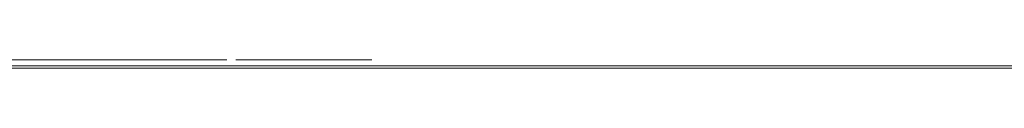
# Model space of a CAD drawing. Header units: millimetres. Extents: x 101535 to 192135, y -3968 to 17259.
# Tile 89 of 92: x 184103.19 to 184671.78, y 12800 to 12804.69. Entities that reach past the tile are written whole.
import ezdxf

# ---------------------------------------------------------------- set-up
doc = ezdxf.new("R2010")
doc.units = ezdxf.units.MM
doc.layers.add('A-GENM', color=7, linetype='Continuous', lineweight=18)

# ---------------------------------------------------------------- blocks, each defined once
blk = doc.blocks.new('Bezpośredni kształt - IR 026-25_3D1_2025_09_11-304393-Przekrój 4')
at = {"layer": 'A-GENM', "lineweight": 9}
for p, q in [((114246.08, 12804.69), (117454.68, 12804.69)), ((114246.08, 12804.69), (117454.68, 12804.69)), ((117454.68, 12804.69), (114246.44, 12804.69)), ((114246.44, 12804.69), (117454.68, 12804.69)), ((114249.28, 12801.22), (117965.56, 12801.22)), ((117965.56, 12801.22), (114249.28, 12801.22)), ((114249.28, 12801.22), (117965.56, 12801.22)), ((117965.56, 12801.22), (114249.28, 12801.22)), ((114253.18, 12800), (118144.94, 12800)), ((118144.94, 12800), (114253.18, 12800)), ((114253.18, 12800), (118144.94, 12800)), ((118144.94, 12800), (114253.18, 12800)), ((117459.92, 12804.69), (117538.32, 12804.69)), ((117459.92, 12804.69), (117538.32, 12804.69))]:
    blk.add_line(p, q, dxfattribs=at)
blk = doc.blocks.new('Bezpośredni kształt - CONCRETE_SLAB-304394-Przekrój 4')
blk.add_blockref('Bezpośredni kształt - IR 026-25_3D1_2025_09_11-304393-Przekrój 4', (0, 0))
blk = doc.blocks.new('IR 026-25_3D1_2025_09_11_ifc-3-Przekrój 4')
at = {"layer": 'A-GENM', "lineweight": 9}
blk.add_blockref('Bezpośredni kształt - CONCRETE_SLAB-304394-Przekrój 4', (0, 0), dxfattribs=at)

msp = doc.modelspace()

# ---------------------------------------------------------------- block references
at = {"lineweight": 5}
msp.add_blockref('IR 026-25_3D1_2025_09_11_ifc-3-Przekrój 4', (66768.15, 0), dxfattribs=at)

doc.saveas('drawing.dxf')
